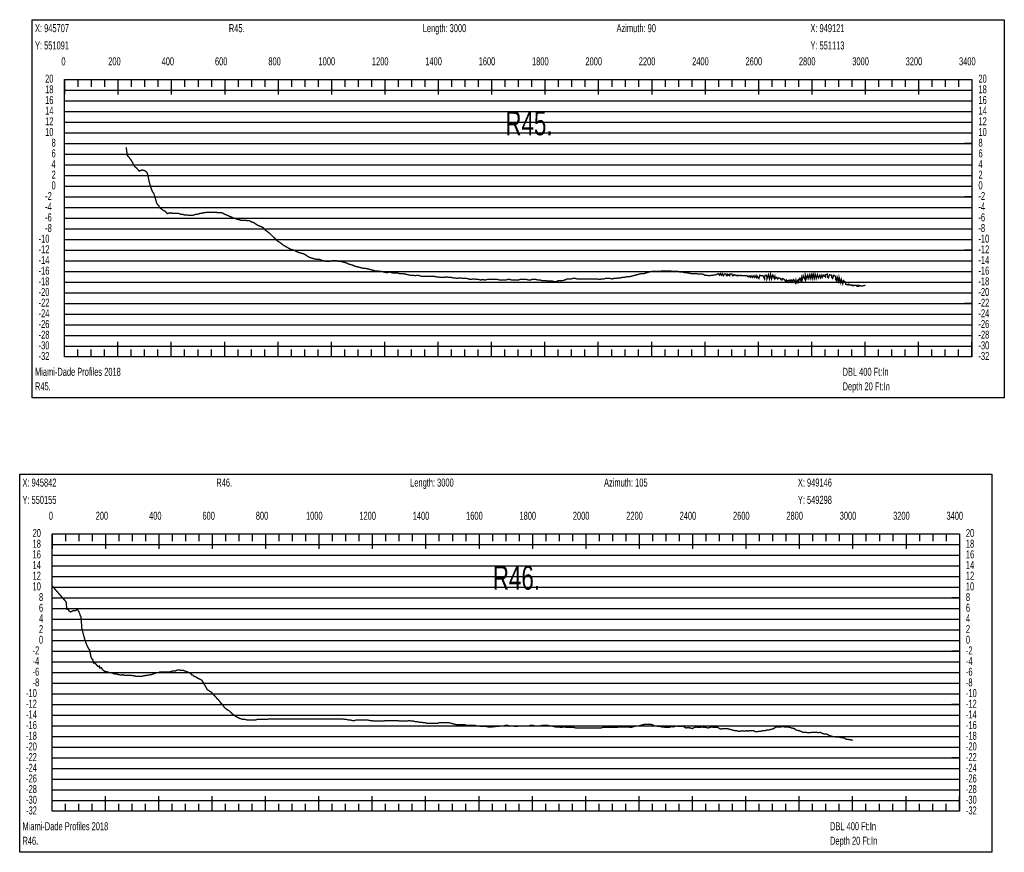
# Model space of a CAD drawing. Header units: inches. Extents: x 471865 to 538526, y 1054316 to 1102451.
# Tile 35 of 114: x 491423 to 495112, y 1074981 to 1078102. Entities that reach past the tile are written whole.
import ezdxf

# ---------------------------------------------------------------- set-up
doc = ezdxf.new("R2010")
doc.units = ezdxf.units.IN
doc.header["$MEASUREMENT"] = 0
for name, color, linetype in [('LABELS', 7, 'Continuous'), ('X_Gr1', 7, 'Continuous'), ('XSECTION', 7, 'Continuous')]:
    doc.layers.add(name, color=color, linetype=linetype)
doc.styles.get("Standard").update_dxf_attribs({"font": 'arial.ttf'})

msp = doc.modelspace()

# ---------------------------------------------------------------- linework, layer by layer
at = {"layer": 'X_Gr1', "color": 6, "linetype": 'Continuous', "lineweight": 18, "true_color": 0xff00ff, "transparency": 33554687, "const_width": 5}
for points in [[(491821.9, 1077624.1), (491821.9, 1077624.1), (491825.9, 1077593.5), (491834.3, 1077583.9), (491842.7, 1077571.5), (491853.6, 1077551.7), (491860.7, 1077545.8), (491870.6, 1077534.6), (491876.5, 1077537.5), (491882.7, 1077538.3), (491890.9, 1077536.5), (491899.2, 1077530), (491902.7, 1077521.2), (491907.9, 1077494.5), (491914, 1077473.8), (491920, 1077457.8), (491925, 1077451.3), (491930.5, 1077434.1), (491936, 1077414.3), (491941.5, 1077406.8), (491943.8, 1077404.6), (491950, 1077395.2), (491955.8, 1077391.5), (491960.1, 1077387.2), (491965.2, 1077385.7), (491969.4, 1077382.2), (491976.4, 1077375), (491982.1, 1077377.9), (491985.4, 1077376.4), (491991, 1077378.2), (491995.3, 1077375.9), (492010.6, 1077376.2), (492016.5, 1077376.2), (492022.3, 1077374.2), (492027.9, 1077372.2), (492033.8, 1077372.2), (492039.8, 1077370.2), (492045.6, 1077370.2), (492051.7, 1077370.2), (492058.3, 1077368.2), (492064.8, 1077368.2), (492070.4, 1077368.2), (492075.6, 1077370.2), (492081.1, 1077372.2), (492087, 1077372.2), (492093.5, 1077374.2), (492099.7, 1077376.2), (492105.1, 1077376.2), (492110.3, 1077378.2), (492116.1, 1077378.2), (492122.2, 1077380.2), (492128.1, 1077380.2), (492133.4, 1077380.2), (492138.8, 1077380.2), (492145.1, 1077380.2), (492151.5, 1077380.2), (492160, 1077380.2), (492162.6, 1077378.2), (492167.8, 1077378.2), (492173.4, 1077378.2), (492179.6, 1077378.2), (492185.6, 1077376.2), (492191.4, 1077372.2), (492197.7, 1077370.2), (492210.1, 1077364.2), (492217.5, 1077362.2), (492220.1, 1077358.2), (492225.8, 1077358.2), (492231.6, 1077356.2), (492236.7, 1077354.2), (492243.7, 1077352.2), (492246.3, 1077352.2), (492251.4, 1077350.2), (492256.2, 1077350.2), (492263.6, 1077350.2), (492268.5, 1077350.2), (492270.9, 1077350.2), (492275.7, 1077348.2), (492280, 1077348.2), (492284.3, 1077348.2), (492291.7, 1077344.2), (492294.2, 1077342.2), (492298.4, 1077342.2), (492301.7, 1077340.2), (492313.1, 1077332.2), (492321.1, 1077328.2), (492328.4, 1077326.2), (492335.2, 1077322.2), (492342.3, 1077314.2), (492350.1, 1077308.2), (492358.2, 1077302.2), (492366.5, 1077294.2), (492374.4, 1077286.2), (492381.7, 1077280.2), (492388.8, 1077272.2), (492396, 1077268.2), (492403.7, 1077262.2), (492411.6, 1077256.2), (492418.8, 1077252.2), (492425.6, 1077248.2), (492433, 1077244.2), (492441.5, 1077240.2), (492450.1, 1077238.2), (492458.2, 1077234.2), (492465.7, 1077230.2), (492472.8, 1077228.2), (492479.6, 1077226.2), (492486.4, 1077224.2), (492494.3, 1077220.2), (492502.9, 1077214.2), (492510.9, 1077210.2), (492518, 1077208.2), (492524.8, 1077206.2), (492531.6, 1077204.2), (492538, 1077204.2), (492545, 1077204.2), (492553.4, 1077200.2), (492562.2, 1077198.2), (492570, 1077196.2), (492577.5, 1077196.2), (492585.2, 1077196.2), (492593, 1077198.2), (492600.6, 1077198.2), (492612, 1077198.2), (492616, 1077196.2), (492624.3, 1077196.2), (492632.4, 1077194.2), (492639.9, 1077192.2), (492647.2, 1077190.2), (492654.8, 1077186.2), (492662.4, 1077184.2), (492670.3, 1077182.2), (492678.2, 1077178.2), (492686.3, 1077176.2), (492694.4, 1077174.2), (492702.1, 1077172.2), (492709.4, 1077170.2), (492717, 1077170.2), (492725.4, 1077168.2), (492733.6, 1077166.2), (492741, 1077164.2), (492748.2, 1077162.2), (492756, 1077160.2), (492764.1, 1077160.2), (492771.6, 1077158.2), (492778.8, 1077158.2), (492786.5, 1077156.2), (492794.5, 1077154.2), (492801.7, 1077154.2), (492808.1, 1077156.2), (492815.2, 1077154.2), (492823.5, 1077152.2), (492831.9, 1077152.2), (492839.3, 1077152.2), (492845.8, 1077150.2), (492852.4, 1077150.2), (492859.7, 1077150.2), (492867.8, 1077148.2), (492876.6, 1077146.2), (492884.8, 1077144.2), (492891.8, 1077144.2), (492898.4, 1077144.2), (492905.4, 1077142.2), (492913, 1077144.2), (492921.2, 1077142.2), (492929.3, 1077140.2), (492936.9, 1077140.2), (492944.6, 1077140.2), (492952.6, 1077140.2), (492960, 1077140.2), (492967.1, 1077140.2), (492974.9, 1077140.2), (492983.6, 1077138.2), (493001, 1077136.2), (493008.3, 1077136.2), (493014.7, 1077136.2), (493021.3, 1077138.2), (493029.4, 1077136.2), (493038.4, 1077136.2), (493046.8, 1077134.2), (493054.1, 1077134.2), (493060.7, 1077132.2), (493067.1, 1077134.2), (493074.4, 1077134.2), (493082.1, 1077132.2), (493089.7, 1077132.2), (493097.3, 1077132.2), (493104.9, 1077130.2), (493112.5, 1077128.2), (493123, 1077130.2), (493126.7, 1077130.2), (493134.2, 1077128.2), (493142.5, 1077128.2), (493150.6, 1077126.2), (493158, 1077128.2), (493165.7, 1077126.2), (493174, 1077128.2), (493182.1, 1077128.2), (493189.4, 1077128.2), (493196.5, 1077128.2), (493204.5, 1077128.2), (493213.2, 1077128.2), (493221.7, 1077126.2), (493229.6, 1077126.2), (493236.6, 1077126.2), (493243.6, 1077126.2), (493250.8, 1077128.2), (493259.1, 1077128.2), (493268.1, 1077126.2), (493276.7, 1077126.2), (493284.2, 1077126.2), (493291, 1077126.2), (493297.9, 1077128.2), (493305.6, 1077128.2), (493314, 1077128.2), (493322.1, 1077128.2), (493329, 1077126.2), (493335.5, 1077126.2), (493342.3, 1077128.2), (493349.9, 1077128.2), (493357.6, 1077128.2), (493364.8, 1077126.2), (493371.9, 1077126.2), (493379.5, 1077124.2), (493386.9, 1077124.2), (493394.5, 1077124.2), (493402.3, 1077122.2), (493410.2, 1077122.2), (493418.3, 1077122.2), (493425.9, 1077120.2), (493433.5, 1077120.2), (493441.1, 1077124.2), (493449.4, 1077124.2), (493457.7, 1077124.2), (493465.4, 1077126.2), (493472.9, 1077130.2), (493480.5, 1077130.2), (493488.1, 1077130.2), (493495.9, 1077132.2), (493503.8, 1077132.2), (493511.6, 1077130.2), (493518.5, 1077130.2), (493525.6, 1077130.2), (493534, 1077130.2), (493542.5, 1077130.2), (493550.4, 1077130.2), (493557.6, 1077130.2), (493564.9, 1077130.2), (493572.4, 1077130.2), (493579.9, 1077130.2), (493587.9, 1077130.2), (493595.7, 1077128.2), (493603.1, 1077130.2), (493610.6, 1077130.2), (493618.6, 1077132.2), (493630.7, 1077132.2), (493634.7, 1077132.2), (493642.3, 1077130.2), (493650.3, 1077132.2), (493658, 1077132.2), (493665.7, 1077134.2), (493673.4, 1077134.2), (493681.1, 1077136.2), (493688.9, 1077136.2), (493697.3, 1077138.2), (493706.1, 1077138.2), (493713.8, 1077140.2), (493720.8, 1077142.2), (493728.2, 1077144.2), (493736, 1077146.2), (493744, 1077148.2), (493751.8, 1077150.2), (493763.7, 1077150.2), (493767.5, 1077152.2), (493774.3, 1077154.2), (493781.5, 1077156.2), (493790.1, 1077158.2), (493799, 1077158.2), (493807.3, 1077158.2), (493814.4, 1077158.2), (493821.7, 1077158.2), (493829.6, 1077160.2), (493841.2, 1077160.2), (493845, 1077160.2), (493852.2, 1077160.2), (493860, 1077160.2), (493868.8, 1077158.2), (493877.1, 1077158.2), (493884.2, 1077158.2), (493890.5, 1077158.2), (493897.6, 1077156.2), (493905.8, 1077156.2), (493913.9, 1077154.2), (493921.3, 1077154.2), (493928.4, 1077152.2), (493939.8, 1077150.2), (493943.8, 1077150.2), (493954.8, 1077150.2), (493958.6, 1077150.2), (493966.3, 1077148.2), (493974.4, 1077148.2), (493982.4, 1077148.2), (493989.9, 1077144.2), (493997.6, 1077144.2), (494005.5, 1077142.2), (494017.2, 1077144.2), (494020.9, 1077144.2), (494032.4, 1077146.2), (494041.2, 1077150.2), (494044.7, 1077144.2), (494048.4, 1077150.2), (494052, 1077144.2), (494055.7, 1077150.2), (494059.1, 1077142.2), (494063, 1077148.2), (494069.7, 1077148.2), (494070.9, 1077142.2), (494075.1, 1077142.2), (494076.2, 1077148.2), (494083, 1077142.2), (494083.6, 1077148.2), (494091.5, 1077148.2), (494093.9, 1077142.2), (494097.6, 1077142.2), (494098.9, 1077146.2), (494105.5, 1077144.2), (494109.1, 1077142.2), (494111.8, 1077144.2), (494113.2, 1077142.2), (494118.9, 1077144.2), (494121.3, 1077142.2), (494126.7, 1077144.2), (494129.2, 1077142.2), (494134.5, 1077142.2), (494137.2, 1077142.2), (494141.4, 1077142.2), (494148.2, 1077142.2), (494149.3, 1077140.2), (494153.3, 1077138.2), (494155.7, 1077142.2), (494160.8, 1077136.2), (494163.4, 1077142.2), (494168.3, 1077136.2), (494171, 1077142.2), (494176.2, 1077136.2), (494178.3, 1077142.2), (494184.6, 1077134.2), (494185.2, 1077142.2), (494192.6, 1077132.2), (494196.2, 1077144.2), (494200.1, 1077142.2), (494208, 1077142.2), (494213.9, 1077130.2), (494215.2, 1077144.2), (494221.8, 1077144.2), (494222.9, 1077130.2), (494228.6, 1077146.2), (494232.1, 1077130.2), (494236.4, 1077148.2), (494239.8, 1077130.2), (494244.8, 1077144.2), (494250.5, 1077132.2), (494252.6, 1077140.2), (494254.4, 1077132.2), (494259.4, 1077136.2), (494262.4, 1077130.2), (494265.9, 1077134.2), (494273, 1077132.2), (494274.7, 1077128.2), (494278.7, 1077126.2), (494280.5, 1077132.2), (494288.1, 1077128.2), (494290.2, 1077124.2), (494294.1, 1077120.2), (494295.6, 1077126.2), (494301.8, 1077118.2), (494302.6, 1077124.2), (494308.9, 1077126.2), (494309.3, 1077120.2), (494315.4, 1077126.2), (494316.8, 1077118.2), (494322.9, 1077128.2), (494328.8, 1077116.2), (494331.2, 1077126.2), (494332.8, 1077116.2), (494339, 1077126.2), (494340, 1077118.2), (494345.8, 1077132.2), (494350.5, 1077122.2), (494352, 1077134.2), (494354.2, 1077124.2), (494358.6, 1077142.2), (494366.1, 1077126.2), (494366.6, 1077144.2), (494370, 1077132.2), (494375.2, 1077144.2), (494377.4, 1077132.2), (494383, 1077146.2), (494385.1, 1077132.2), (494389.7, 1077146.2), (494392.5, 1077132.2), (494396, 1077148.2), (494399.7, 1077132.2), (494403.3, 1077148.2), (494407.3, 1077132.2), (494412, 1077146.2), (494415.4, 1077134.2), (494420.6, 1077144.2), (494423.2, 1077134.2), (494428.2, 1077144.2), (494430.2, 1077136.2), (494434.7, 1077144.2), (494441.1, 1077138.2), (494441.4, 1077146.2), (494448.8, 1077148.2), (494449.1, 1077138.2), (494453.3, 1077134.2), (494456.9, 1077146.2), (494465.2, 1077144.2), (494465.2, 1077136.2), (494469, 1077132.2), (494472.8, 1077144.2), (494479.5, 1077140.2), (494480.3, 1077128.2), (494484.1, 1077122.2), (494486, 1077136.2), (494491.5, 1077120.2), (494493.2, 1077136.2), (494499.1, 1077116.2), (494501.4, 1077128.2), (494506.5, 1077112.2), (494509.5, 1077124.2), (494516.8, 1077118.2), (494517.6, 1077110.2), (494525.1, 1077108.2), (494526.8, 1077110.2), (494528.9, 1077108.2), (494530.1, 1077110.2), (494537.5, 1077106.2), (494540.8, 1077108.2), (494544.8, 1077104.2), (494545.4, 1077106.2), (494553, 1077106.2), (494556.1, 1077106.2), (494559.7, 1077106.2), (494560, 1077102.2), (494566.7, 1077102.2), (494566.8, 1077106.2), (494574.1, 1077104.2), (494578.3, 1077104.2), (494581.8, 1077104.2), (494582.2, 1077104.2), (494589.6, 1077106.2), (494590.9, 1077104.4)], [(491544.1, 1075979.6), (491544.1, 1075979.6), (491596.7, 1075919.3), (491599.5, 1075891.2), (491604.2, 1075891.6), (491607.7, 1075885.7), (491613.7, 1075881.6), (491622.9, 1075886.7), (491630.9, 1075886.6), (491639.2, 1075891.2), (491644.8, 1075882.2), (491650.9, 1075865.5), (491652.5, 1075864.1), (491655.5, 1075820.9), (491660, 1075802.3), (491668.1, 1075773.4), (491673.9, 1075758.1), (491680.8, 1075743.9), (491684.5, 1075740), (491690.2, 1075711.4), (491694.3, 1075705), (491696.3, 1075704.3), (491699.7, 1075690.2), (491703.3, 1075691.5), (491710.4, 1075684.3), (491713, 1075679.8), (491717.3, 1075676.7), (491721.4, 1075678.7), (491723.3, 1075670.9), (491729.1, 1075672.9), (491732.6, 1075666), (491735, 1075664.1), (491740.6, 1075659.1), (491746.9, 1075658), (491753.2, 1075656.5), (491758.4, 1075654.6), (491763.2, 1075654.6), (491768.7, 1075652.6), (491774.6, 1075650.6), (491780.5, 1075648.6), (491788.7, 1075648.6), (491791.3, 1075646.6), (491796.8, 1075646.6), (491802.7, 1075644.6), (491808.9, 1075646.6), (491815.1, 1075644.6), (491821.2, 1075644.6), (491827.2, 1075644.6), (491833.4, 1075644.6), (491839.6, 1075644.6), (491845.8, 1075642.6), (491851.9, 1075642.6), (491857.8, 1075640.6), (491863.6, 1075640.6), (491869.6, 1075640.6), (491875.5, 1075640.6), (491881.4, 1075640.6), (491887, 1075642.6), (491892.6, 1075642.6), (491898.4, 1075644.6), (491904.3, 1075644.6), (491910.1, 1075646.6), (491915.7, 1075646.6), (491921.2, 1075648.6), (491926.4, 1075650.6), (491931.7, 1075652.6), (491937.3, 1075654.6), (491943, 1075654.6), (491948.4, 1075656.6), (491953.5, 1075656.6), (491958.9, 1075656.6), (491964.8, 1075656.6), (491970.5, 1075656.6), (491975.5, 1075656.6), (491980, 1075656.6), (491985, 1075656.6), (491990.4, 1075658.6), (491995.9, 1075660.6), (492001, 1075660.6), (492005.7, 1075660.6), (492010.1, 1075662.6), (492015, 1075664.6), (492020.6, 1075664.6), (492026.3, 1075662.6), (492031.6, 1075662.6), (492036.5, 1075662.6), (492041.3, 1075660.6), (492046.4, 1075658.6), (492051.6, 1075656.6), (492056.7, 1075654.6), (492064.2, 1075650.6), (492066.6, 1075646.6), (492071.5, 1075644.6), (492076.3, 1075640.6), (492081.1, 1075638.6), (492085.9, 1075636.6), (492090.9, 1075632.6), (492095.8, 1075630.6), (492100.3, 1075628.6), (492104.5, 1075626.6), (492111, 1075616.6), (492125.7, 1075590.6), (492132.1, 1075586.6), (492134.2, 1075584.6), (492138.6, 1075582.6), (492143.2, 1075578.6), (492147.8, 1075572.6), (492152.4, 1075568.6), (492157.5, 1075562.6), (492162.6, 1075556.6), (492167.3, 1075552.6), (492171.8, 1075546.6), (492176.3, 1075540.6), (492180.9, 1075536.6), (492185.3, 1075530.6), (492189.3, 1075524.6), (492193.1, 1075520.6), (492198.9, 1075516.6), (492200.8, 1075514.6), (492204.7, 1075512.6), (492209.3, 1075510.6), (492216.4, 1075502.6), (492223.8, 1075496.6), (492231.4, 1075490.6), (492239, 1075486.6), (492246.2, 1075482.6), (492253.4, 1075480.6), (492260.5, 1075478.6), (492267.8, 1075478.6), (492275.8, 1075476.6), (492283.3, 1075476.6), (492290.6, 1075476.6), (492297.9, 1075476.6), (492305.1, 1075476.6), (492312.3, 1075478.6), (492319.3, 1075478.6), (492326.7, 1075478.6), (492334.6, 1075478.6), (492342.3, 1075478.6), (492349.5, 1075478.6), (492356.1, 1075480.6), (492363, 1075480.6), (492370.7, 1075480.6), (492378.9, 1075480.6), (492386.8, 1075480.6), (492393.9, 1075480.6), (492400.6, 1075480.6), (492407.5, 1075480.6), (492414.6, 1075480.6), (492421.9, 1075480.6), (492428.9, 1075480.6), (492435.6, 1075480.6), (492442, 1075480.6), (492448.7, 1075480.6), (492456, 1075480.6), (492463.3, 1075480.6), (492470.3, 1075480.6), (492477.1, 1075480.6), (492484.1, 1075480.6), (492491.7, 1075480.6), (492499.4, 1075480.6), (492506.8, 1075480.6), (492513.6, 1075480.6), (492520.1, 1075480.6), (492527.2, 1075480.6), (492534.7, 1075480.6), (492542.1, 1075480.6), (492549.2, 1075480.6), (492556.4, 1075480.6), (492563.7, 1075480.6), (492570.7, 1075480.6), (492577.7, 1075480.6), (492584.5, 1075480.6), (492591.6, 1075480.6), (492599.1, 1075480.6), (492606.3, 1075480.6), (492613.8, 1075480.6), (492621, 1075480.6), (492627.4, 1075480.6), (492633.8, 1075480.6), (492640.5, 1075478.6), (492647.7, 1075478.6), (492655.3, 1075476.6), (492662.6, 1075476.6), (492669.6, 1075474.6), (492676.6, 1075474.6), (492684, 1075476.6), (492691.7, 1075476.6), (492699.2, 1075476.6), (492706.4, 1075476.6), (492713, 1075476.6), (492719.9, 1075476.6), (492727.2, 1075476.6), (492734.8, 1075474.6), (492742.1, 1075474.6), (492748.8, 1075472.6), (492755.6, 1075472.6), (492763, 1075472.6), (492771, 1075472.6), (492779, 1075472.6), (492786.1, 1075472.6), (492793.1, 1075474.6), (492800.7, 1075474.6), (492808.4, 1075474.6), (492816.1, 1075474.6), (492823.3, 1075474.6), (492830.6, 1075474.6), (492835.7, 1075474.1), (492840.9, 1075473.7), (492846.1, 1075473.2), (492851.3, 1075472.8), (492853.5, 1075472.6), (492860.7, 1075472.6), (492867.8, 1075472.6), (492874.9, 1075472.6), (492882.3, 1075474.6), (492890.2, 1075472.6), (492897.9, 1075472.6), (492905.1, 1075470.6), (492911.5, 1075470.6), (492918.1, 1075468.6), (492923.2, 1075468.1), (492928.4, 1075467.7), (492933.6, 1075467.2), (492938.7, 1075466.8), (492940.8, 1075466.6), (492947.6, 1075464.6), (492954, 1075464.6), (492960.8, 1075464.6), (492968, 1075464.6), (492975.4, 1075464.6), (492982.3, 1075464.6), (492988.8, 1075464.6), (492995.6, 1075466.6), (493002.7, 1075466.6), (493010.3, 1075466.6), (493017.5, 1075466.6), (493023.9, 1075466.6), (493030.7, 1075466.6), (493038.2, 1075464.6), (493046, 1075462.6), (493053.5, 1075460.6), (493060.4, 1075458.6), (493067.2, 1075458.6), (493074.7, 1075458.6), (493082.9, 1075458.6), (493091, 1075458.6), (493098.3, 1075456.6), (493105.1, 1075456.6), (493111.8, 1075456.6), (493119.4, 1075456.6), (493127.5, 1075456.6), (493135.3, 1075454.6), (493142.6, 1075454.6), (493149.4, 1075452.6), (493156.3, 1075452.6), (493163.4, 1075452.6), (493170.7, 1075452.6), (493177.9, 1075450.6), (493184.3, 1075450.6), (493190.3, 1075450.6), (493195.4, 1075451.1), (493200.6, 1075451.7), (493205.8, 1075452.2), (493209.2, 1075452.6), (493215.9, 1075452.6), (493222.7, 1075454.6), (493229.9, 1075454.6), (493236.8, 1075454.6), (493243.3, 1075456.6), (493249.9, 1075456.6), (493257.4, 1075454.6), (493264.9, 1075454.6), (493271.6, 1075454.6), (493278.5, 1075452.6), (493285.6, 1075452.6), (493292.9, 1075454.6), (493300.6, 1075454.6), (493308.1, 1075454.6), (493315.8, 1075454.6), (493323.2, 1075454.6), (493330.3, 1075454.6), (493337.5, 1075456.6), (493344.8, 1075456.6), (493352.4, 1075454.6), (493359.8, 1075454.6), (493366.7, 1075454.6), (493373.5, 1075454.6), (493380.6, 1075456.6), (493388.1, 1075456.6), (493395, 1075456.6), (493401.7, 1075456.6), (493408.6, 1075454.6), (493415.6, 1075454.6), (493422.8, 1075452.6), (493430, 1075450.6), (493436.9, 1075450.6), (493443.8, 1075450.6), (493451.1, 1075448.6), (493458.6, 1075450.6), (493465.5, 1075450.6), (493472.1, 1075448.6), (493478.8, 1075448.6), (493485.8, 1075448.6), (493493, 1075448.6), (493500.1, 1075448.6), (493507.2, 1075446.6), (493521.3, 1075446.6), (493528.1, 1075446.6), (493535, 1075446.6), (493541.8, 1075446.6), (493548.7, 1075446.6), (493555.8, 1075446.6), (493563, 1075446.6), (493569.9, 1075446.6), (493576.8, 1075446.6), (493584.1, 1075446.6), (493591.8, 1075446.6), (493599.6, 1075446.6), (493606.8, 1075448.6), (493613.9, 1075448.6), (493621.4, 1075448.6), (493629, 1075448.6), (493636.7, 1075448.6), (493644.4, 1075448.6), (493652, 1075448.6), (493659.7, 1075448.6), (493667.2, 1075450.6), (493674.7, 1075450.6), (493682.2, 1075450.6), (493690.1, 1075450.6), (493698.1, 1075450.6), (493705.4, 1075450.6), (493712.3, 1075448.6), (493719.3, 1075450.6), (493727, 1075452.6), (493735.1, 1075454.6), (493742.6, 1075454.6), (493749.8, 1075456.6), (493756.9, 1075458.6), (493764.4, 1075460.6), (493772, 1075460.6), (493779.3, 1075460.6), (493786.8, 1075460.6), (493793.9, 1075458.6), (493800.8, 1075454.6), (493807.7, 1075454.6), (493815, 1075452.6), (493822.4, 1075452.6), (493829.5, 1075450.6), (493836.4, 1075450.6), (493843.1, 1075448.6), (493849.9, 1075448.6), (493857.1, 1075448.6), (493864.3, 1075452.6), (493871.3, 1075450.6), (493878, 1075452.6), (493884.5, 1075454.6), (493891.6, 1075452.6), (493899.3, 1075452.6), (493906.9, 1075452.6), (493913.7, 1075450.6), (493920.1, 1075446.6), (493927.4, 1075448.6), (493935.5, 1075446.6), (493943.4, 1075444.6), (493950.7, 1075448.6), (493957.6, 1075450.6), (493964.4, 1075448.6), (493971.8, 1075448.6), (493979.7, 1075450.6), (493987.7, 1075448.6), (493995, 1075448.6), (494001.6, 1075446.6), (494008.3, 1075448.6), (494015.8, 1075450.6), (494024.1, 1075448.6), (494031.9, 1075448.6), (494038.7, 1075448.6), (494045, 1075444.6), (494051.8, 1075442.6), (494059.4, 1075444.6), (494067.1, 1075444.6), (494074.3, 1075444.6), (494080.9, 1075442.6), (494087.7, 1075440.6), (494094.9, 1075438.6), (494102.2, 1075436.6), (494109.3, 1075436.6), (494116, 1075434.6), (494122.8, 1075434.6), (494129.9, 1075436.6), (494137.1, 1075434.6), (494147.7, 1075436.6), (494151.2, 1075434.6), (494158, 1075436.6), (494165, 1075436.6), (494172.2, 1075436.6), (494179.6, 1075432.6), (494186.6, 1075432.6), (494193.1, 1075434.6), (494200.1, 1075434.6), (494207.7, 1075436.6), (494214.9, 1075436.6), (494221.4, 1075438.6), (494227.7, 1075438.6), (494234.4, 1075440.6), (494241.6, 1075442.6), (494248.6, 1075444.6), (494254.8, 1075450.6), (494260.8, 1075450.6), (494267.5, 1075450.6), (494275, 1075450.6), (494282.2, 1075452.6), (494288.7, 1075450.6), (494294.8, 1075450.6), (494301.5, 1075450.6), (494308.8, 1075448.6), (494315.9, 1075446.6), (494325.9, 1075444.6), (494329, 1075440.6), (494335.3, 1075438.6), (494342.3, 1075436.6), (494349.8, 1075434.6), (494356.9, 1075430.6), (494363.2, 1075430.6), (494369.5, 1075430.6), (494376.1, 1075428.6), (494383.2, 1075428.6), (494389.7, 1075430.6), (494395.8, 1075430.6), (494402.4, 1075430.6), (494409.8, 1075430.6), (494416.7, 1075428.6), (494423, 1075430.6), (494429.4, 1075426.6), (494436.3, 1075424.6), (494443.2, 1075424.6), (494449.8, 1075422.6), (494456.1, 1075418.6), (494462.5, 1075416.6), (494469.1, 1075414.6), (494475.6, 1075414.6), (494482.1, 1075412.6), (494488.6, 1075412.6), (494495, 1075412.6), (494501, 1075410.6), (494507.1, 1075410.6), (494513.5, 1075408.6), (494519.6, 1075404.6), (494525.4, 1075404.6), (494531.2, 1075402.6), (494537.4, 1075402.6), (494543.6, 1075400.6), (494543.9, 1075400.7)]]:
    msp.add_lwpolyline(points, dxfattribs=at)
at = {"layer": 'XSECTION', "color": 18, "linetype": 'Continuous', "true_color": 0x000000}
for points in [[(491469.7, 1078102.2), (495112.1, 1078102.2), (495112.1, 1076684.2), (491469.7, 1076684.2), (491469.7, 1078102.2)], [(491590.9, 1077878.2), (494990.9, 1077878.2), (494990.9, 1076838.2), (491590.9, 1076838.2), (491590.9, 1077878.2)], [(491590.9, 1077878.2), (491590.9, 1077821.8)], [(491590.9, 1077878.2), (491590.9, 1077821.8)], [(491590.9, 1077878.2), (491590.9, 1077850.2)], [(491590.9, 1077878.2), (491590.9, 1077850.2)], [(491640.9, 1077878.2), (491640.9, 1077850.2)], [(491690.9, 1077878.2), (491690.9, 1077850.2)], [(491740.9, 1077878.2), (491740.9, 1077850.2)], [(491790.9, 1077878.2), (491790.9, 1077821.8)], [(491790.9, 1077878.2), (491790.9, 1077850.2)], [(491840.9, 1077878.2), (491840.9, 1077850.2)], [(491890.9, 1077878.2), (491890.9, 1077850.2)], [(491940.9, 1077878.2), (491940.9, 1077850.2)], [(491990.9, 1077878.2), (491990.9, 1077821.8)], [(491990.9, 1077878.2), (491990.9, 1077850.2)], [(492040.9, 1077878.2), (492040.9, 1077850.2)], [(492090.9, 1077878.2), (492090.9, 1077850.2)], [(492140.9, 1077878.2), (492140.9, 1077850.2)], [(492190.9, 1077878.2), (492190.9, 1077821.8)], [(492190.9, 1077878.2), (492190.9, 1077850.2)], [(492240.9, 1077878.2), (492240.9, 1077850.2)], [(492290.9, 1077878.2), (492290.9, 1077850.2)], [(492340.9, 1077878.2), (492340.9, 1077850.2)], [(492390.9, 1077878.2), (492390.9, 1077821.8)], [(492390.9, 1077878.2), (492390.9, 1077850.2)], [(492440.9, 1077878.2), (492440.9, 1077850.2)], [(492490.9, 1077878.2), (492490.9, 1077850.2)], [(492540.9, 1077878.2), (492540.9, 1077850.2)], [(492590.9, 1077878.2), (492590.9, 1077821.8)], [(492590.9, 1077878.2), (492590.9, 1077850.2)], [(492640.9, 1077878.2), (492640.9, 1077850.2)], [(492690.9, 1077878.2), (492690.9, 1077850.2)], [(492740.9, 1077878.2), (492740.9, 1077850.2)], [(492790.9, 1077878.2), (492790.9, 1077821.8)], [(492790.9, 1077878.2), (492790.9, 1077850.2)], [(492840.9, 1077878.2), (492840.9, 1077850.2)], [(492890.9, 1077878.2), (492890.9, 1077850.2)], [(492940.9, 1077878.2), (492940.9, 1077850.2)], [(492990.9, 1077878.2), (492990.9, 1077821.8)], [(492990.9, 1077878.2), (492990.9, 1077850.2)], [(493040.9, 1077878.2), (493040.9, 1077850.2)], [(493090.9, 1077878.2), (493090.9, 1077850.2)], [(493140.9, 1077878.2), (493140.9, 1077850.2)], [(493190.9, 1077878.2), (493190.9, 1077821.8)], [(493190.9, 1077878.2), (493190.9, 1077850.2)], [(493240.9, 1077878.2), (493240.9, 1077850.2)], [(493290.9, 1077878.2), (493290.9, 1077850.2)], [(493340.9, 1077878.2), (493340.9, 1077850.2)], [(493390.9, 1077878.2), (493390.9, 1077821.8)], [(493390.9, 1077878.2), (493390.9, 1077850.2)], [(493440.9, 1077878.2), (493440.9, 1077850.2)], [(493490.9, 1077878.2), (493490.9, 1077850.2)], [(493540.9, 1077878.2), (493540.9, 1077850.2)], [(493590.9, 1077878.2), (493590.9, 1077821.8)], [(493590.9, 1077878.2), (493590.9, 1077850.2)], [(493640.9, 1077878.2), (493640.9, 1077850.2)], [(493690.9, 1077878.2), (493690.9, 1077850.2)], [(493740.9, 1077878.2), (493740.9, 1077850.2)], [(493790.9, 1077878.2), (493790.9, 1077821.8)], [(493790.9, 1077878.2), (493790.9, 1077850.2)], [(493840.9, 1077878.2), (493840.9, 1077850.2)], [(493890.9, 1077878.2), (493890.9, 1077850.2)], [(493940.9, 1077878.2), (493940.9, 1077850.2)], [(493990.9, 1077878.2), (493990.9, 1077821.8)], [(493990.9, 1077878.2), (493990.9, 1077850.2)], [(494040.9, 1077878.2), (494040.9, 1077850.2)], [(494090.9, 1077878.2), (494090.9, 1077850.2)], [(494140.9, 1077878.2), (494140.9, 1077850.2)], [(494190.9, 1077878.2), (494190.9, 1077821.8)], [(494190.9, 1077878.2), (494190.9, 1077850.2)], [(494240.9, 1077878.2), (494240.9, 1077850.2)], [(494290.9, 1077878.2), (494290.9, 1077850.2)], [(494340.9, 1077878.2), (494340.9, 1077850.2)], [(494390.9, 1077878.2), (494390.9, 1077821.8)], [(494390.9, 1077878.2), (494390.9, 1077850.2)], [(494440.9, 1077878.2), (494440.9, 1077850.2)], [(494490.9, 1077878.2), (494490.9, 1077850.2)], [(494540.9, 1077878.2), (494540.9, 1077850.2)], [(494590.9, 1077878.2), (494590.9, 1077821.8)], [(494590.9, 1077878.2), (494590.9, 1077850.2)], [(494640.9, 1077878.2), (494640.9, 1077850.2)], [(494690.9, 1077878.2), (494690.9, 1077850.2)], [(494740.9, 1077878.2), (494740.9, 1077850.2)], [(494790.9, 1077878.2), (494790.9, 1077821.8)], [(494790.9, 1077878.2), (494790.9, 1077850.2)], [(494840.9, 1077878.2), (494840.9, 1077850.2)], [(494890.9, 1077878.2), (494890.9, 1077850.2)], [(494940.9, 1077878.2), (494940.9, 1077850.2)], [(494990.9, 1077878.2), (494990.9, 1077821.8)], [(494990.9, 1077878.2), (494990.9, 1077850.2)], [(491590.9, 1077638.2), (491618.9, 1077638.2)], [(494990.9, 1077638.2), (494962.9, 1077638.2)], [(491590.9, 1077438.2), (491618.9, 1077438.2)], [(494990.9, 1077438.2), (494962.9, 1077438.2)], [(491590.9, 1077238.2), (491618.9, 1077238.2)], [(494990.9, 1077238.2), (494962.9, 1077238.2)], [(491590.9, 1077038.2), (491618.9, 1077038.2)], [(494990.9, 1077038.2), (494962.9, 1077038.2)], [(491590.9, 1076838.2), (491590.9, 1076894.6)], [(491590.9, 1076838.2), (491590.9, 1076894.6)], [(491590.9, 1076838.2), (491590.9, 1076866.2)], [(491590.9, 1076838.2), (491590.9, 1076866.2)], [(491640.9, 1076838.2), (491640.9, 1076866.2)], [(491690.9, 1076838.2), (491690.9, 1076866.2)], [(491740.9, 1076838.2), (491740.9, 1076866.2)], [(491790.9, 1076838.2), (491790.9, 1076894.6)], [(491790.9, 1076838.2), (491790.9, 1076866.2)], [(491840.9, 1076838.2), (491840.9, 1076866.2)], [(491890.9, 1076838.2), (491890.9, 1076866.2)], [(491940.9, 1076838.2), (491940.9, 1076866.2)], [(491990.9, 1076838.2), (491990.9, 1076894.6)], [(491990.9, 1076838.2), (491990.9, 1076866.2)], [(492040.9, 1076838.2), (492040.9, 1076866.2)], [(492090.9, 1076838.2), (492090.9, 1076866.2)], [(492140.9, 1076838.2), (492140.9, 1076866.2)], [(492190.9, 1076838.2), (492190.9, 1076894.6)], [(492190.9, 1076838.2), (492190.9, 1076866.2)], [(492240.9, 1076838.2), (492240.9, 1076866.2)], [(492290.9, 1076838.2), (492290.9, 1076866.2)], [(492340.9, 1076838.2), (492340.9, 1076866.2)], [(492390.9, 1076838.2), (492390.9, 1076894.6)], [(492390.9, 1076838.2), (492390.9, 1076866.2)], [(492440.9, 1076838.2), (492440.9, 1076866.2)], [(492490.9, 1076838.2), (492490.9, 1076866.2)], [(492540.9, 1076838.2), (492540.9, 1076866.2)], [(492590.9, 1076838.2), (492590.9, 1076894.6)], [(492590.9, 1076838.2), (492590.9, 1076866.2)], [(492640.9, 1076838.2), (492640.9, 1076866.2)], [(492690.9, 1076838.2), (492690.9, 1076866.2)], [(492740.9, 1076838.2), (492740.9, 1076866.2)], [(492790.9, 1076838.2), (492790.9, 1076894.6)], [(492790.9, 1076838.2), (492790.9, 1076866.2)], [(492840.9, 1076838.2), (492840.9, 1076866.2)], [(492890.9, 1076838.2), (492890.9, 1076866.2)], [(492940.9, 1076838.2), (492940.9, 1076866.2)], [(492990.9, 1076838.2), (492990.9, 1076894.6)], [(492990.9, 1076838.2), (492990.9, 1076866.2)], [(493040.9, 1076838.2), (493040.9, 1076866.2)], [(493090.9, 1076838.2), (493090.9, 1076866.2)], [(493140.9, 1076838.2), (493140.9, 1076866.2)], [(493190.9, 1076838.2), (493190.9, 1076894.6)], [(493190.9, 1076838.2), (493190.9, 1076866.2)], [(493240.9, 1076838.2), (493240.9, 1076866.2)], [(493290.9, 1076838.2), (493290.9, 1076866.2)], [(493340.9, 1076838.2), (493340.9, 1076866.2)], [(493390.9, 1076838.2), (493390.9, 1076894.6)], [(493390.9, 1076838.2), (493390.9, 1076866.2)], [(493440.9, 1076838.2), (493440.9, 1076866.2)], [(493490.9, 1076838.2), (493490.9, 1076866.2)], [(493540.9, 1076838.2), (493540.9, 1076866.2)], [(493590.9, 1076838.2), (493590.9, 1076894.6)], [(493590.9, 1076838.2), (493590.9, 1076866.2)], [(493640.9, 1076838.2), (493640.9, 1076866.2)], [(493690.9, 1076838.2), (493690.9, 1076866.2)], [(493740.9, 1076838.2), (493740.9, 1076866.2)], [(493790.9, 1076838.2), (493790.9, 1076894.6)], [(493790.9, 1076838.2), (493790.9, 1076866.2)], [(493840.9, 1076838.2), (493840.9, 1076866.2)], [(493890.9, 1076838.2), (493890.9, 1076866.2)], [(493940.9, 1076838.2), (493940.9, 1076866.2)], [(493990.9, 1076838.2), (493990.9, 1076894.6)], [(493990.9, 1076838.2), (493990.9, 1076866.2)], [(494040.9, 1076838.2), (494040.9, 1076866.2)], [(494090.9, 1076838.2), (494090.9, 1076866.2)], [(494140.9, 1076838.2), (494140.9, 1076866.2)], [(494190.9, 1076838.2), (494190.9, 1076894.6)], [(494190.9, 1076838.2), (494190.9, 1076866.2)], [(494240.9, 1076838.2), (494240.9, 1076866.2)], [(494290.9, 1076838.2), (494290.9, 1076866.2)], [(494340.9, 1076838.2), (494340.9, 1076866.2)], [(494390.9, 1076838.2), (494390.9, 1076894.6)], [(494390.9, 1076838.2), (494390.9, 1076866.2)], [(494440.9, 1076838.2), (494440.9, 1076866.2)], [(494490.9, 1076838.2), (494490.9, 1076866.2)], [(494540.9, 1076838.2), (494540.9, 1076866.2)], [(494590.9, 1076838.2), (494590.9, 1076894.6)], [(494590.9, 1076838.2), (494590.9, 1076866.2)], [(494640.9, 1076838.2), (494640.9, 1076866.2)], [(494690.9, 1076838.2), (494690.9, 1076866.2)], [(494740.9, 1076838.2), (494740.9, 1076866.2)], [(494790.9, 1076838.2), (494790.9, 1076894.6)], [(494790.9, 1076838.2), (494790.9, 1076866.2)], [(494840.9, 1076838.2), (494840.9, 1076866.2)], [(494890.9, 1076838.2), (494890.9, 1076866.2)], [(494940.9, 1076838.2), (494940.9, 1076866.2)], [(494990.9, 1076838.2), (494990.9, 1076894.6)], [(494990.9, 1076838.2), (494990.9, 1076866.2)], [(491422.7, 1076398.6), (495065.1, 1076398.6), (495065.1, 1074980.6), (491422.7, 1074980.6), (491422.7, 1076398.6)], [(491543.9, 1076174.6), (494943.9, 1076174.6), (494943.9, 1075134.6), (491543.9, 1075134.6), (491543.9, 1076174.6)], [(491543.9, 1076174.6), (491543.9, 1076118.2)], [(491543.9, 1076174.6), (491543.9, 1076118.2)], [(491543.9, 1076174.6), (491543.9, 1076146.6)], [(491543.9, 1076174.6), (491543.9, 1076146.6)], [(491593.9, 1076174.6), (491593.9, 1076146.6)], [(491643.9, 1076174.6), (491643.9, 1076146.6)], [(491693.9, 1076174.6), (491693.9, 1076146.6)], [(491743.9, 1076174.6), (491743.9, 1076118.2)], [(491743.9, 1076174.6), (491743.9, 1076146.6)], [(491793.9, 1076174.6), (491793.9, 1076146.6)], [(491843.9, 1076174.6), (491843.9, 1076146.6)], [(491893.9, 1076174.6), (491893.9, 1076146.6)], [(491943.9, 1076174.6), (491943.9, 1076118.2)], [(491943.9, 1076174.6), (491943.9, 1076146.6)], [(491993.9, 1076174.6), (491993.9, 1076146.6)], [(492043.9, 1076174.6), (492043.9, 1076146.6)], [(492093.9, 1076174.6), (492093.9, 1076146.6)], [(492143.9, 1076174.6), (492143.9, 1076118.2)], [(492143.9, 1076174.6), (492143.9, 1076146.6)], [(492193.9, 1076174.6), (492193.9, 1076146.6)], [(492243.9, 1076174.6), (492243.9, 1076146.6)], [(492293.9, 1076174.6), (492293.9, 1076146.6)], [(492343.9, 1076174.6), (492343.9, 1076118.2)], [(492343.9, 1076174.6), (492343.9, 1076146.6)], [(492393.9, 1076174.6), (492393.9, 1076146.6)], [(492443.9, 1076174.6), (492443.9, 1076146.6)], [(492493.9, 1076174.6), (492493.9, 1076146.6)], [(492543.9, 1076174.6), (492543.9, 1076118.2)], [(492543.9, 1076174.6), (492543.9, 1076146.6)], [(492593.9, 1076174.6), (492593.9, 1076146.6)], [(492643.9, 1076174.6), (492643.9, 1076146.6)], [(492693.9, 1076174.6), (492693.9, 1076146.6)], [(492743.9, 1076174.6), (492743.9, 1076118.2)], [(492743.9, 1076174.6), (492743.9, 1076146.6)], [(492793.9, 1076174.6), (492793.9, 1076146.6)], [(492843.9, 1076174.6), (492843.9, 1076146.6)], [(492893.9, 1076174.6), (492893.9, 1076146.6)], [(492943.9, 1076174.6), (492943.9, 1076118.2)], [(492943.9, 1076174.6), (492943.9, 1076146.6)], [(492993.9, 1076174.6), (492993.9, 1076146.6)], [(493043.9, 1076174.6), (493043.9, 1076146.6)], [(493093.9, 1076174.6), (493093.9, 1076146.6)], [(493143.9, 1076174.6), (493143.9, 1076118.2)], [(493143.9, 1076174.6), (493143.9, 1076146.6)], [(493193.9, 1076174.6), (493193.9, 1076146.6)], [(493243.9, 1076174.6), (493243.9, 1076146.6)], [(493293.9, 1076174.6), (493293.9, 1076146.6)], [(493343.9, 1076174.6), (493343.9, 1076118.2)], [(493343.9, 1076174.6), (493343.9, 1076146.6)], [(493393.9, 1076174.6), (493393.9, 1076146.6)], [(493443.9, 1076174.6), (493443.9, 1076146.6)], [(493493.9, 1076174.6), (493493.9, 1076146.6)], [(493543.9, 1076174.6), (493543.9, 1076118.2)], [(493543.9, 1076174.6), (493543.9, 1076146.6)], [(493593.9, 1076174.6), (493593.9, 1076146.6)], [(493643.9, 1076174.6), (493643.9, 1076146.6)], [(493693.9, 1076174.6), (493693.9, 1076146.6)], [(493743.9, 1076174.6), (493743.9, 1076118.2)], [(493743.9, 1076174.6), (493743.9, 1076146.6)], [(493793.9, 1076174.6), (493793.9, 1076146.6)], [(493843.9, 1076174.6), (493843.9, 1076146.6)], [(493893.9, 1076174.6), (493893.9, 1076146.6)], [(493943.9, 1076174.6), (493943.9, 1076118.2)], [(493943.9, 1076174.6), (493943.9, 1076146.6)], [(493993.9, 1076174.6), (493993.9, 1076146.6)], [(494043.9, 1076174.6), (494043.9, 1076146.6)], [(494093.9, 1076174.6), (494093.9, 1076146.6)], [(494143.9, 1076174.6), (494143.9, 1076118.2)], [(494143.9, 1076174.6), (494143.9, 1076146.6)], [(494193.9, 1076174.6), (494193.9, 1076146.6)], [(494243.9, 1076174.6), (494243.9, 1076146.6)], [(494293.9, 1076174.6), (494293.9, 1076146.6)], [(494343.9, 1076174.6), (494343.9, 1076118.2)], [(494343.9, 1076174.6), (494343.9, 1076146.6)], [(494393.9, 1076174.6), (494393.9, 1076146.6)], [(494443.9, 1076174.6), (494443.9, 1076146.6)], [(494493.9, 1076174.6), (494493.9, 1076146.6)], [(494543.9, 1076174.6), (494543.9, 1076118.2)], [(494543.9, 1076174.6), (494543.9, 1076146.6)], [(494593.9, 1076174.6), (494593.9, 1076146.6)], [(494643.9, 1076174.6), (494643.9, 1076146.6)], [(494693.9, 1076174.6), (494693.9, 1076146.6)], [(494743.9, 1076174.6), (494743.9, 1076118.2)], [(494743.9, 1076174.6), (494743.9, 1076146.6)], [(494793.9, 1076174.6), (494793.9, 1076146.6)], [(494843.9, 1076174.6), (494843.9, 1076146.6)], [(494893.9, 1076174.6), (494893.9, 1076146.6)], [(494943.9, 1076174.6), (494943.9, 1076118.2)], [(494943.9, 1076174.6), (494943.9, 1076146.6)], [(491543.9, 1075934.6), (491571.9, 1075934.6)], [(494943.9, 1075934.6), (494915.9, 1075934.6)], [(491543.9, 1075734.6), (491571.9, 1075734.6)], [(494943.9, 1075734.6), (494915.9, 1075734.6)], [(491543.9, 1075534.6), (491571.9, 1075534.6)], [(494943.9, 1075534.6), (494915.9, 1075534.6)], [(491543.9, 1075334.6), (491571.9, 1075334.6)], [(494943.9, 1075334.6), (494915.9, 1075334.6)], [(491543.9, 1075134.6), (491543.9, 1075191)], [(491543.9, 1075134.6), (491543.9, 1075191)], [(491743.9, 1075134.6), (491743.9, 1075191)], [(491943.9, 1075134.6), (491943.9, 1075191)], [(492143.9, 1075134.6), (492143.9, 1075191)], [(492343.9, 1075134.6), (492343.9, 1075191)], [(492543.9, 1075134.6), (492543.9, 1075191)], [(492743.9, 1075134.6), (492743.9, 1075191)], [(492943.9, 1075134.6), (492943.9, 1075191)], [(493143.9, 1075134.6), (493143.9, 1075191)], [(493343.9, 1075134.6), (493343.9, 1075191)], [(493543.9, 1075134.6), (493543.9, 1075191)], [(493743.9, 1075134.6), (493743.9, 1075191)], [(493943.9, 1075134.6), (493943.9, 1075191)], [(494143.9, 1075134.6), (494143.9, 1075191)], [(494343.9, 1075134.6), (494343.9, 1075191)], [(494543.9, 1075134.6), (494543.9, 1075191)], [(494743.9, 1075134.6), (494743.9, 1075191)], [(494943.9, 1075134.6), (494943.9, 1075191)], [(491543.9, 1075134.6), (491543.9, 1075162.6)], [(491543.9, 1075134.6), (491543.9, 1075162.6)], [(491593.9, 1075134.6), (491593.9, 1075162.6)], [(491643.9, 1075134.6), (491643.9, 1075162.6)], [(491693.9, 1075134.6), (491693.9, 1075162.6)], [(491743.9, 1075134.6), (491743.9, 1075162.6)], [(491793.9, 1075134.6), (491793.9, 1075162.6)], [(491843.9, 1075134.6), (491843.9, 1075162.6)], [(491893.9, 1075134.6), (491893.9, 1075162.6)], [(491943.9, 1075134.6), (491943.9, 1075162.6)], [(491993.9, 1075134.6), (491993.9, 1075162.6)], [(492043.9, 1075134.6), (492043.9, 1075162.6)], [(492093.9, 1075134.6), (492093.9, 1075162.6)], [(492143.9, 1075134.6), (492143.9, 1075162.6)], [(492193.9, 1075134.6), (492193.9, 1075162.6)], [(492243.9, 1075134.6), (492243.9, 1075162.6)], [(492293.9, 1075134.6), (492293.9, 1075162.6)], [(492343.9, 1075134.6), (492343.9, 1075162.6)], [(492393.9, 1075134.6), (492393.9, 1075162.6)], [(492443.9, 1075134.6), (492443.9, 1075162.6)], [(492493.9, 1075134.6), (492493.9, 1075162.6)], [(492543.9, 1075134.6), (492543.9, 1075162.6)], [(492593.9, 1075134.6), (492593.9, 1075162.6)], [(492643.9, 1075134.6), (492643.9, 1075162.6)], [(492693.9, 1075134.6), (492693.9, 1075162.6)], [(492743.9, 1075134.6), (492743.9, 1075162.6)], [(492793.9, 1075134.6), (492793.9, 1075162.6)], [(492843.9, 1075134.6), (492843.9, 1075162.6)], [(492893.9, 1075134.6), (492893.9, 1075162.6)], [(492943.9, 1075134.6), (492943.9, 1075162.6)], [(492993.9, 1075134.6), (492993.9, 1075162.6)], [(493043.9, 1075134.6), (493043.9, 1075162.6)], [(493093.9, 1075134.6), (493093.9, 1075162.6)], [(493143.9, 1075134.6), (493143.9, 1075162.6)], [(493193.9, 1075134.6), (493193.9, 1075162.6)], [(493243.9, 1075134.6), (493243.9, 1075162.6)], [(493293.9, 1075134.6), (493293.9, 1075162.6)], [(493343.9, 1075134.6), (493343.9, 1075162.6)], [(493393.9, 1075134.6), (493393.9, 1075162.6)], [(493443.9, 1075134.6), (493443.9, 1075162.6)], [(493493.9, 1075134.6), (493493.9, 1075162.6)], [(493543.9, 1075134.6), (493543.9, 1075162.6)], [(493593.9, 1075134.6), (493593.9, 1075162.6)], [(493643.9, 1075134.6), (493643.9, 1075162.6)], [(493693.9, 1075134.6), (493693.9, 1075162.6)], [(493743.9, 1075134.6), (493743.9, 1075162.6)], [(493793.9, 1075134.6), (493793.9, 1075162.6)], [(493843.9, 1075134.6), (493843.9, 1075162.6)], [(493893.9, 1075134.6), (493893.9, 1075162.6)], [(493943.9, 1075134.6), (493943.9, 1075162.6)], [(493993.9, 1075134.6), (493993.9, 1075162.6)], [(494043.9, 1075134.6), (494043.9, 1075162.6)], [(494093.9, 1075134.6), (494093.9, 1075162.6)], [(494143.9, 1075134.6), (494143.9, 1075162.6)], [(494193.9, 1075134.6), (494193.9, 1075162.6)], [(494243.9, 1075134.6), (494243.9, 1075162.6)], [(494293.9, 1075134.6), (494293.9, 1075162.6)], [(494343.9, 1075134.6), (494343.9, 1075162.6)], [(494393.9, 1075134.6), (494393.9, 1075162.6)], [(494443.9, 1075134.6), (494443.9, 1075162.6)], [(494493.9, 1075134.6), (494493.9, 1075162.6)], [(494543.9, 1075134.6), (494543.9, 1075162.6)], [(494593.9, 1075134.6), (494593.9, 1075162.6)], [(494643.9, 1075134.6), (494643.9, 1075162.6)], [(494693.9, 1075134.6), (494693.9, 1075162.6)], [(494743.9, 1075134.6), (494743.9, 1075162.6)], [(494793.9, 1075134.6), (494793.9, 1075162.6)], [(494843.9, 1075134.6), (494843.9, 1075162.6)], [(494893.9, 1075134.6), (494893.9, 1075162.6)], [(494943.9, 1075134.6), (494943.9, 1075162.6)]]:
    msp.add_lwpolyline(points, dxfattribs=at)
at = {"layer": 'XSECTION', "color": 18, "true_color": 0x000000}
for points in [[(491590.9, 1077838.2), (494990.9, 1077838.2)], [(491590.9, 1077798.2), (494990.9, 1077798.2)], [(491590.9, 1077758.2), (494990.9, 1077758.2)], [(491590.9, 1077718.2), (494990.9, 1077718.2)], [(491590.9, 1077678.2), (494990.9, 1077678.2)], [(491590.9, 1077638.2), (494990.9, 1077638.2)], [(491590.9, 1077598.2), (494990.9, 1077598.2)], [(491590.9, 1077558.2), (494990.9, 1077558.2)], [(491590.9, 1077518.2), (494990.9, 1077518.2)], [(491590.9, 1077478.2), (494990.9, 1077478.2)], [(491590.9, 1077438.2), (494990.9, 1077438.2)], [(491590.9, 1077398.2), (494990.9, 1077398.2)], [(491590.9, 1077358.2), (494990.9, 1077358.2)], [(491590.9, 1077318.2), (494990.9, 1077318.2)], [(491590.9, 1077278.2), (494990.9, 1077278.2)], [(491590.9, 1077238.2), (494990.9, 1077238.2)], [(491590.9, 1077198.2), (494990.9, 1077198.2)], [(491590.9, 1077158.2), (494990.9, 1077158.2)], [(491590.9, 1077118.2), (494990.9, 1077118.2)], [(491590.9, 1077078.2), (494990.9, 1077078.2)], [(491590.9, 1077038.2), (494990.9, 1077038.2)], [(491590.9, 1076998.2), (494990.9, 1076998.2)], [(491590.9, 1076958.2), (494990.9, 1076958.2)], [(491590.9, 1076918.2), (494990.9, 1076918.2)], [(491590.9, 1076878.2), (494990.9, 1076878.2)], [(491543.9, 1076134.6), (494943.9, 1076134.6)], [(491543.9, 1076094.6), (494943.9, 1076094.6)], [(491543.9, 1076054.6), (494943.9, 1076054.6)], [(491543.9, 1076014.6), (494943.9, 1076014.6)], [(491543.9, 1075974.6), (494943.9, 1075974.6)], [(491543.9, 1075934.6), (494943.9, 1075934.6)], [(491543.9, 1075894.6), (494943.9, 1075894.6)], [(491543.9, 1075854.6), (494943.9, 1075854.6)], [(491543.9, 1075814.6), (494943.9, 1075814.6)], [(491543.9, 1075774.6), (494943.9, 1075774.6)], [(491543.9, 1075734.6), (494943.9, 1075734.6)], [(491543.9, 1075694.6), (494943.9, 1075694.6)], [(491543.9, 1075654.6), (494943.9, 1075654.6)], [(491543.9, 1075614.6), (494943.9, 1075614.6)], [(491543.9, 1075574.6), (494943.9, 1075574.6)], [(491543.9, 1075534.6), (494943.9, 1075534.6)], [(491543.9, 1075494.6), (494943.9, 1075494.6)], [(491543.9, 1075454.6), (494943.9, 1075454.6)], [(491543.9, 1075414.6), (494943.9, 1075414.6)], [(491543.9, 1075374.6), (494943.9, 1075374.6)], [(491543.9, 1075334.6), (494943.9, 1075334.6)], [(491543.9, 1075294.6), (494943.9, 1075294.6)], [(491543.9, 1075254.6), (494943.9, 1075254.6)], [(491543.9, 1075214.6), (494943.9, 1075214.6)], [(491543.9, 1075174.6), (494943.9, 1075174.6)]]:
    msp.add_lwpolyline(points, dxfattribs=at)

# ---------------------------------------------------------------- texts
at = {"layer": 'LABELS', "color": 18, "true_color": 0x000000, "width": 0.666667}
for s, height, p in [('X: 945707', 30, (491480.1, 1078055.4)), ('R45.', 30, (492206.5, 1078055.4)), ('Length: 3000', 30, (492932.9, 1078055.4)), ('Azimuth: 90', 30, (493659.3, 1078055.4)), ('X: 949121', 30, (494385.7, 1078055.4)), ('Y: 551091', 30, (491480.1, 1077990.6)), ('Y: 551113', 30, (494385.7, 1077990.6)), ('0', 30, (491578.9, 1077931)), ('0', 30, (491578.9, 1077931)), ('200', 30, (491754.5, 1077931)), ('400', 30, (491954.5, 1077931)), ('600', 30, (492154.5, 1077931)), ('800', 30, (492354.5, 1077931)), ('1000', 30, (492542.5, 1077931)), ('1200', 30, (492742.5, 1077931)), ('1400', 30, (492942.5, 1077931)), ('1600', 30, (493142.5, 1077931)), ('1800', 30, (493342.5, 1077931)), ('2000', 30, (493542.5, 1077931)), ('2200', 30, (493742.5, 1077931)), ('2400', 30, (493942.5, 1077931)), ('2600', 30, (494142.5, 1077931)), ('2800', 30, (494342.5, 1077931)), ('3000', 30, (494542.5, 1077931)), ('3200', 30, (494742.5, 1077931)), ('3400', 30, (494942.5, 1077931)), ('20', 30, (491518.1, 1077866.2)), ('20', 30, (495015.3, 1077866.2)), ('18', 30, (491518.1, 1077826.2)), ('18', 30, (495015.3, 1077826.2)), ('16', 30, (491518.1, 1077786.2)), ('16', 30, (495015.3, 1077786.2)), ('14', 30, (491518.1, 1077746.2)), ('R45.', 90, (493242.5, 1077669)), ('14', 30, (495015.3, 1077746.2)), ('12', 30, (491518.1, 1077706.2)), ('12', 30, (495015.3, 1077706.2)), ('10', 30, (491518.1, 1077666.2)), ('10', 30, (495015.3, 1077666.2)), ('8', 30, (491542.1, 1077626.2)), ('8', 30, (495015.3, 1077626.2)), ('6', 30, (491542.1, 1077586.2)), ('6', 30, (495015.3, 1077586.2)), ('4', 30, (491542.1, 1077546.2)), ('4', 30, (495015.3, 1077546.2)), ('2', 30, (491542.1, 1077506.2)), ('2', 30, (495015.3, 1077506.2)), ('0', 30, (491542.1, 1077466.2)), ('0', 30, (495015.3, 1077466.2)), ('-2', 30, (491518.1, 1077426.2)), ('-2', 30, (495015.3, 1077426.2)), ('-4', 30, (491518.1, 1077386.2)), ('-4', 30, (495015.3, 1077386.2)), ('-6', 30, (491518.1, 1077346.2)), ('-6', 30, (495015.3, 1077346.2)), ('-8', 30, (491518.1, 1077306.2)), ('-8', 30, (495015.3, 1077306.2)), ('-10', 30, (491493.7, 1077266.2)), ('-10', 30, (495015.3, 1077266.2)), ('-12', 30, (491493.7, 1077226.2)), ('-12', 30, (495015.3, 1077226.2)), ('-14', 30, (491493.7, 1077186.2)), ('-14', 30, (495015.3, 1077186.2)), ('-16', 30, (491493.7, 1077146.2)), ('-16', 30, (495015.3, 1077146.2)), ('-18', 30, (491493.7, 1077106.2)), ('-18', 30, (495015.3, 1077106.2)), ('-20', 30, (491493.7, 1077066.2)), ('-20', 30, (495015.3, 1077066.2)), ('-22', 30, (491493.7, 1077026.2)), ('-22', 30, (495015.3, 1077026.2)), ('-24', 30, (491493.7, 1076986.2)), ('-24', 30, (495015.3, 1076986.2)), ('-26', 30, (491493.7, 1076946.2)), ('-26', 30, (495015.3, 1076946.2)), ('-28', 30, (491493.7, 1076906.2)), ('-28', 30, (495015.3, 1076906.2)), ('-30', 30, (491493.7, 1076866.2)), ('-30', 30, (495015.3, 1076866.2)), ('-32', 30, (491493.7, 1076826.2)), ('-32', 30, (495015.3, 1076826.2)), ('Miami-Dade Profiles 2018', 30, (491480.1, 1076767)), ('DBL 400 Ft:In', 30, (494506.1, 1076767)), ('R45.', 30, (491480.1, 1076712.6)), ('Depth 20 Ft:In', 30, (494506.1, 1076712.6)), ('X: 945842', 30, (491433.1, 1076351.8)), ('R46.', 30, (492159.5, 1076351.8)), ('Length: 3000', 30, (492885.9, 1076351.8)), ('Azimuth: 105', 30, (493612.3, 1076351.8)), ('X: 949146', 30, (494338.7, 1076351.8)), ('Y: 550155', 30, (491433.1, 1076287)), ('Y: 549298', 30, (494338.7, 1076287)), ('0', 30, (491531.9, 1076227.4)), ('0', 30, (491531.9, 1076227.4)), ('200', 30, (491707.5, 1076227.4)), ('400', 30, (491907.5, 1076227.4)), ('600', 30, (492107.5, 1076227.4)), ('800', 30, (492307.5, 1076227.4)), ('1000', 30, (492495.5, 1076227.4)), ('1200', 30, (492695.5, 1076227.4)), ('1400', 30, (492895.5, 1076227.4)), ('1600', 30, (493095.5, 1076227.4)), ('1800', 30, (493295.5, 1076227.4)), ('2000', 30, (493495.5, 1076227.4)), ('2200', 30, (493695.5, 1076227.4)), ('2400', 30, (493895.5, 1076227.4)), ('2600', 30, (494095.5, 1076227.4)), ('2800', 30, (494295.5, 1076227.4)), ('3000', 30, (494495.5, 1076227.4)), ('3200', 30, (494695.5, 1076227.4)), ('3400', 30, (494895.5, 1076227.4)), ('20', 30, (491471.1, 1076162.6)), ('20', 30, (494968.3, 1076162.6)), ('18', 30, (491471.1, 1076122.6)), ('18', 30, (494968.3, 1076122.6)), ('16', 30, (491471.1, 1076082.6)), ('16', 30, (494968.3, 1076082.6)), ('14', 30, (491471.1, 1076042.6)), ('R46.', 90, (493195.5, 1075965.4)), ('14', 30, (494968.3, 1076042.6)), ('12', 30, (491471.1, 1076002.6)), ('12', 30, (494968.3, 1076002.6)), ('10', 30, (491471.1, 1075962.6)), ('10', 30, (494968.3, 1075962.6)), ('8', 30, (491495.1, 1075922.6)), ('8', 30, (494968.3, 1075922.6)), ('6', 30, (491495.1, 1075882.6)), ('6', 30, (494968.3, 1075882.6)), ('4', 30, (491495.1, 1075842.6)), ('4', 30, (494968.3, 1075842.6)), ('2', 30, (491495.1, 1075802.6)), ('2', 30, (494968.3, 1075802.6)), ('0', 30, (491495.1, 1075762.6)), ('0', 30, (494968.3, 1075762.6)), ('-2', 30, (491471.1, 1075722.6)), ('-2', 30, (494968.3, 1075722.6)), ('-4', 30, (491471.1, 1075682.6)), ('-4', 30, (494968.3, 1075682.6)), ('-6', 30, (491471.1, 1075642.6)), ('-6', 30, (494968.3, 1075642.6)), ('-8', 30, (491471.1, 1075602.6)), ('-8', 30, (494968.3, 1075602.6)), ('-10', 30, (491446.7, 1075562.6)), ('-10', 30, (494968.3, 1075562.6)), ('-12', 30, (491446.7, 1075522.6)), ('-12', 30, (494968.3, 1075522.6)), ('-14', 30, (491446.7, 1075482.6)), ('-14', 30, (494968.3, 1075482.6)), ('-16', 30, (491446.7, 1075442.6)), ('-16', 30, (494968.3, 1075442.6)), ('-18', 30, (491446.7, 1075402.6)), ('-18', 30, (494968.3, 1075402.6)), ('-20', 30, (491446.7, 1075362.6)), ('-20', 30, (494968.3, 1075362.6)), ('-22', 30, (491446.7, 1075322.6)), ('-22', 30, (494968.3, 1075322.6)), ('-24', 30, (491446.7, 1075282.6)), ('-24', 30, (494968.3, 1075282.6)), ('-26', 30, (491446.7, 1075242.6)), ('-26', 30, (494968.3, 1075242.6)), ('-28', 30, (491446.7, 1075202.6)), ('-28', 30, (494968.3, 1075202.6)), ('-30', 30, (491446.7, 1075162.6)), ('-30', 30, (494968.3, 1075162.6)), ('-32', 30, (491446.7, 1075122.6)), ('-32', 30, (494968.3, 1075122.6)), ('Miami-Dade Profiles 2018', 30, (491433.1, 1075063.4)), ('DBL 400 Ft:In', 30, (494459.1, 1075063.4)), ('R46.', 30, (491433.1, 1075009)), ('Depth 20 Ft:In', 30, (494459.1, 1075009))]:
    msp.add_text(s, height=height, dxfattribs=at).set_placement(p)

doc.saveas('drawing.dxf')
